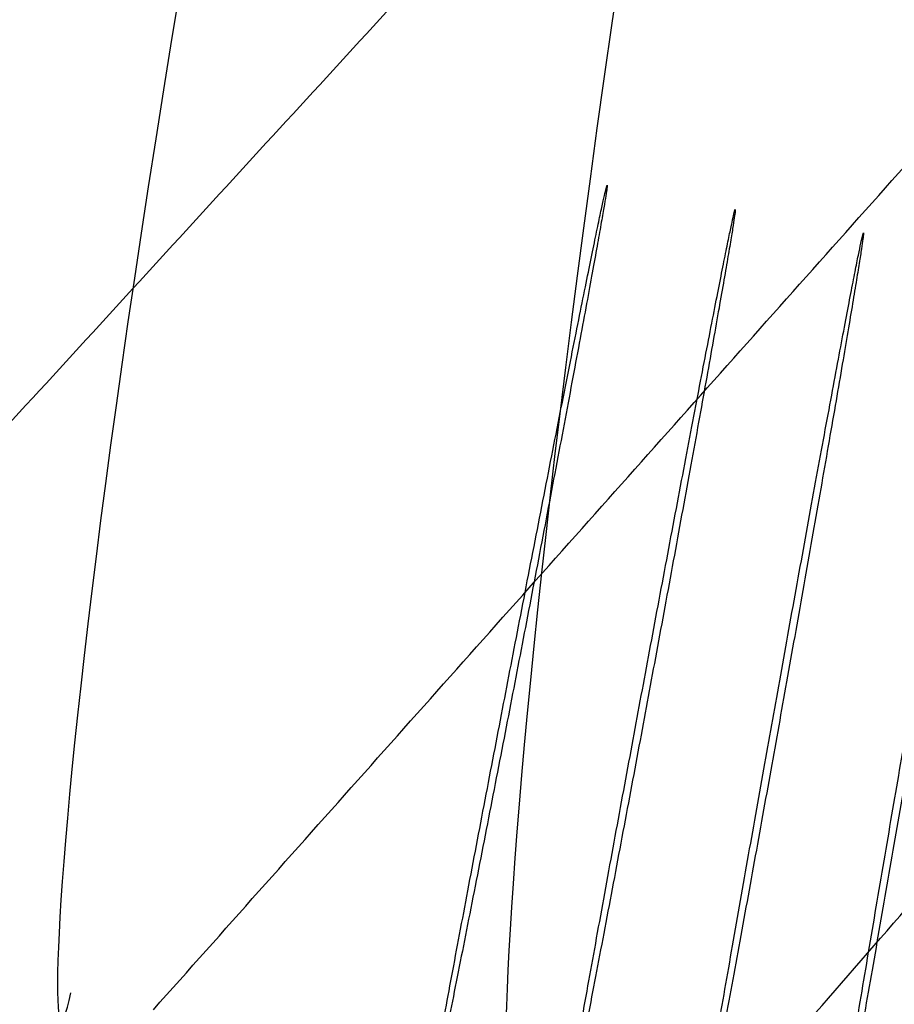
# Model space of a CAD drawing. Header units: millimetres. Extents: x -418 to 440, y -273 to 486.
# Tile 28 of 256: x -291 to -284, y -248 to -240. Entities that reach past the tile are written whole.
import ezdxf

# ---------------------------------------------------------------- set-up
doc = ezdxf.new("R2010")
doc.units = ezdxf.units.MM
doc.layers.add('mousse 2', color=7, linetype='Continuous', true_color=0x616161)

msp = doc.modelspace()

# ---------------------------------------------------------------- linework, layer by layer
at = {"layer": 'mousse 2'}
for points, degree in [([(-303.3702949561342, -244.9659990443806, 345.1009417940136), (-296.3998212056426, -237.8496184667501, 247.3866925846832), (-289.4293474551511, -230.7332378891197, 149.6724433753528)], 2), ([(-287.8481674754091, -230.8349425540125, 385.3327052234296), (-290.6485501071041, -243.9327341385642, 377.2031713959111), (-290.8004980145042, -249.6095456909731, 361.5093144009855), (-290.5062465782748, -248.1665923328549, 345.1001455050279)], 3), ([(-301.1396452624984, -245.6000908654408, 345.1011306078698), (-294.201026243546, -238.3945443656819, 247.3880617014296), (-287.2624072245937, -231.1889978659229, 149.6749927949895)], 2), ([(-284.6760205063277, -231.5153817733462, 385.397798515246), (-287.1718707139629, -244.6710212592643, 377.2310452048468), (-287.1801829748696, -250.312603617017, 361.5259684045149), (-286.9205009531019, -248.8705395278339, 345.0987302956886)], 3), ([(-298.8962192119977, -246.2025147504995, 345.1012987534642), (-291.9925072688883, -238.906406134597, 247.3783200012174), (-285.0887953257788, -231.6102975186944, 149.6553412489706)], 2), ([(-294.3863170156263, -247.3140400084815, 345.1010522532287), (-287.5552165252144, -239.8593136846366, 247.3322828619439), (-280.7241160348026, -232.4045873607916, 149.563513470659)], 2), ([(-289.8454704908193, -248.3023447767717, 345.0999273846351), (-283.0974632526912, -240.7271239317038, 247.307661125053), (-276.3494560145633, -233.1519030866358, 149.5153948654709)], 2), ([(-285.279329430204, -249.1661401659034, 345.0979524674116), (-278.6243850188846, -241.5089244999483, 247.3048155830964), (-271.9694406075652, -233.8517088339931, 149.5116786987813)], 2)]:
    msp.add_open_spline(points, degree=degree, dxfattribs=at)
for points, weights in [([(-286.9481685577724, -245.6435242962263, 364.3450021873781), (-286.1906582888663, -241.7159070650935, 364.3461519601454), (-286.218157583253, -241.7117735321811, 368.3460553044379), (-286.2456568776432, -241.707639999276, 372.3459586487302), (-287.003167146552, -245.6352572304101, 372.3448088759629), (-287.7606774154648, -249.5628744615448, 372.3436591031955), (-287.7331781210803, -249.5670079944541, 368.3437557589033), (-287.7056788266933, -249.5711415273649, 364.3438524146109), (-286.9481685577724, -245.6435242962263, 364.3450021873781)], [0.9999999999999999, 0.7071067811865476, 0.9999999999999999, 0.7071067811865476, 0.9999999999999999, 0.7071067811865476, 0.9999999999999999, 0.7071067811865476, 0.9999999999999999]), ([(-285.8976733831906, -245.8424642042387, 364.3524904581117), (-285.1663958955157, -241.9098782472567, 364.3534532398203), (-285.193990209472, -241.9057262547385, 368.3533559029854), (-285.2215845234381, -241.9015742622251, 372.3532585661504), (-285.9528620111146, -245.8341602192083, 372.352295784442), (-286.6841394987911, -249.76674617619, 372.3513330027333), (-286.6565451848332, -249.7708981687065, 368.3514303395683), (-286.6289508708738, -249.7750501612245, 364.3515276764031), (-285.8976733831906, -245.8424642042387, 364.3524904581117)], [0.9999999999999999, 0.7071067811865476, 0.9999999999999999, 0.7071067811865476, 0.9999999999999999, 0.7071067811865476, 0.9999999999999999, 0.7071067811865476, 0.9999999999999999]), ([(-284.8464356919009, -246.0343191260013, 364.359951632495), (-284.1414575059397, -242.0969335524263, 364.3607277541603), (-284.1691877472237, -242.0927569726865, 368.3606294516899), (-284.1969179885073, -242.0885803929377, 372.3605311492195), (-284.9018961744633, -246.0259659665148, 372.3597550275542), (-285.6068743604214, -249.9633515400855, 372.3589789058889), (-285.5791441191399, -249.9675281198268, 368.3590772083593), (-285.5514138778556, -249.9717046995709, 364.3591755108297), (-284.8464356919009, -246.0343191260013, 364.359951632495)], [0.9999999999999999, 0.7071067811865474, 0.9999999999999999, 0.7071067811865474, 0.9999999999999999, 0.7071067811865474, 0.9999999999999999, 0.7071067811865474, 0.9999999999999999]), ([(-283.7927534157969, -246.219341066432, 364.3675111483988), (-283.1141155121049, -242.2773301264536, 364.3680982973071), (-283.1423600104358, -242.2730634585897, 368.3679963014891), (-283.170604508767, -242.2687967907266, 372.3678943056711), (-283.8492424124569, -246.2108077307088, 372.3673071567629), (-284.5278803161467, -250.1528186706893, 372.3667200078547), (-284.4996358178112, -250.1570853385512, 368.3668220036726), (-284.4713913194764, -250.1613520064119, 364.3669239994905), (-283.7927534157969, -246.219341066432, 364.3675111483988)], [0.9999999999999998, 0.7071067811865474, 0.9999999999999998, 0.7071067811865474, 0.9999999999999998, 0.7071067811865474, 0.9999999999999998, 0.7071067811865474, 0.9999999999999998])]:
    msp.add_rational_spline(points, weights, degree=2, knots=[0, 0, 0, 6.283185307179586, 6.283185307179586, 12.56637061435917, 12.56637061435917, 18.84955592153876, 18.84955592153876, 25.13274122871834, 25.13274122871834, 25.13274122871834], dxfattribs=at)

doc.saveas('drawing.dxf')
